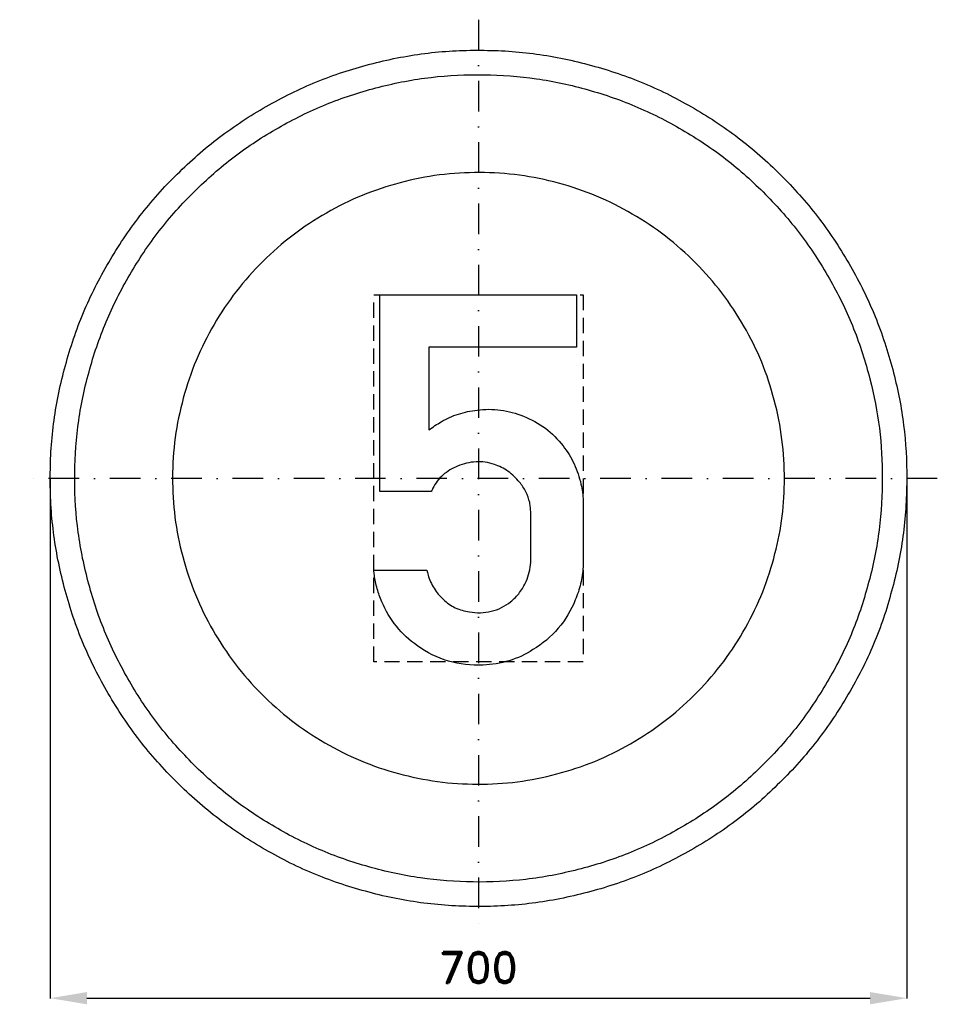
# Model space of a CAD drawing. Header units: millimetres. Extents: x -375 to 375, y -430 to 375.
import ezdxf

# ---------------------------------------------------------------- set-up
doc = ezdxf.new("R2010")
doc.units = ezdxf.units.MM
doc.header["$LTSCALE"] = 5
doc.linetypes.add('ČERCHOVANÁX2', pattern=[2, 1, -0.5, 0, -0.5])
doc.linetypes.add('ČÁRKOVANÁX2', pattern=[1.5, 1, -0.5])
doc.layers.add('Kóty', color=2, linetype='Continuous')
doc.layers.add('Značka', color=7, linetype='Continuous')
doc.styles.get("Standard").update_dxf_attribs({"font": 'romand.shx', "height": 25})
doc.dimstyles.get("Standard").update_dxf_attribs({"dimtxt": 25, "dimasz": 30, "dimexe": 0.18, "dimexo": 0.0625, "dimgap": 12.5, "dimtad": 1, "dimdec": 0, "dimzin": 0, "dimdsep": 46, "dimtxsty": 'Standard', "dimcen": 0.09, "dimadec": 0, "dimazin": 0, "dimtfac": 1, "dimtdec": 0, "dimtofl": 0, "dimtmove": 0, "dimatfit": 3, "dimfxl": 1, "dimtolj": 1, "dimtzin": 0, "dimarcsym": 0})

# ---------------------------------------------------------------- blocks, each defined once
blk = doc.blocks.new('*D2')
at = {"layer": 'Defpoints', "color": 0, "transparency": 16777216}
for p in [(-350.03, 0), (350, 0), (350, -425.03)]:
    blk.add_point(p, dxfattribs=at)
at = {"layer": 'Kóty', "color": 0, "lineweight": -2, "transparency": 16777216}
for p, q in [((-350.03, -0.06), (-350.03, -425.21)), ((350, -0.06), (350, -425.21)), ((-320.03, -425.03), (320, -425.03))]:
    blk.add_line(p, q, dxfattribs=at)
at = {"layer": 'Kóty', "color": 0, "transparency": 16777216}
for points in [[(-320.03, -420.03), (-320.03, -430.03), (-350.03, -425.03)], [(320, -420.03), (320, -430.03), (350, -425.03)]]:
    blk.add_solid(points, dxfattribs=at)
at = {"layer": 'Kóty', "color": 0, "transparency": 16777216, "insert": (-0.01, -400.03), "char_height": 25, "attachment_point": 5}
blk.add_mtext('\\A1;700', dxfattribs=at)

msp = doc.modelspace()

# ---------------------------------------------------------------- linework, layer by layer
at = {"layer": 'Značka', "color": 6, "linetype": 'ČERCHOVANÁX2', "lineweight": 25, "ltscale": 5}
for p, q in [((0, 375), (0, -375)), ((375, 0), (-375, 0))]:
    msp.add_line(p, q, dxfattribs=at)
at = {"layer": 'Značka', "color": 5}
for points in [[(349.9995, 0, -0.00162509), (349.9915, -2.29), (349.9695, -4.58, -0.0321679), (346.4855, -50.21, -0.0357213), (336.8585, -95, -0.0366683), (321.8265, -138.26, -0.0347584), (300.7915, -178.95, -0.0340531), (274.9615, -216.77, -0.0344455), (244.2265, -250.71, -0.03455), (209.5105, -280.56, -0.0344404), (171.0165, -305.37, -0.0344089), (129.7485, -325.22, -0.0344375), (86.1535, -339.23, -0.0344247), (41.1555, -347.72, -0.0344235), (-4.5815, -349.97, -0.0344187), (-50.2445, -346.53, -0.0344068), (-95.0045, -336.86, -0.0344078), (-138.2205, -321.72, -0.0344215), (-178.9535, -300.79, -0.0344121), (-216.7765, -274.98, -0.0344162), (-250.7065, -244.23, -0.0344102), (-280.5603, -209.5, -0.03441), (-305.3741, -171.02, -0.0344148), (-325.224, -129.75, -0.0344146), (-339.2313, -86.15, -0.034419), (-347.7244, -41.16, -0.0344155), (-349.9705, 4.58, -0.0344177), (-346.5279, 50.24, -0.034417), (-336.8598, 95, -0.0344217), (-321.7161, 138.22, -0.0344258), (-300.7927, 178.95, -0.0344196), (-274.98, 216.78, -0.0344133), (-244.2275, 250.71, -0.0344027), (-209.5045, 280.56, -0.0344209), (-171.0175, 305.37, -0.0344083), (-129.7515, 325.22, -0.0344166), (-86.1545, 339.23, -0.0344221), (-41.1565, 347.72, -0.0344238), (4.5805, 349.97, -0.0344187), (50.2435, 346.53, -0.0344057), (95.0035, 336.86, -0.0344279), (138.2195, 321.71, -0.034446), (178.9525, 300.79, -0.0344299), (216.7745, 274.98, -0.034407), (250.7055, 244.23, -0.0343957), (280.5655, 209.5, -0.034484), (305.3735, 171.02, -0.0344124), (325.2025, 129.76, -0.0340792), (339.2305, 86.15, -0.032792), (347.5085, 43.38, -0.0342646), (349.9995, 0)], [(-42.328, -75.187), (-41.801, -77.112, 0.00735173), (-41.234, -79.031, 0.0613257), (-36.328, -89.918, 0.0760496), (-28.703, -99.062, 0.0812459), (-18.97, -105.738, 0.07403), (-7.484, -109.187, 0.10254), (10.461, -108.647, 0.116975), (26.266, -100.844, 0.0723163), (33.639, -93.378, 0.0588109), (38.859, -84.219, 0.0438566), (41.507, -76.629, 0.050817), (42.672, -68.75, 0.010898), (42.75, -66.627), (42.766, -64.5), (42.766, -28.125, 0.00854868), (42.44, -23.892, 0.0259601), (41.828, -19.719, 0.068289), (38.692, -11.004, 0.0540408), (33.453, -3.156, 0.0692624), (24.232, 5.689, 0.0805495), (12.953, 11.375, 0.0978143), (-2.031, 13.5, 0.0911378), (-17.047, 9.938, 0.0854743), (-29.017, 2.71, 0.10368), (-37.297, -8.062, 0.00951319), (-37.954, -9.383, 0.00316587), (-38.578, -10.719), (-80.703, -10.719), (-80.703, 150), (80.016, 150), (80.016, 107.219), (-40.547, 107.219), (-40.547, 39.719, -0.00507241), (-35.597, 43.087, -0.0152283), (-30.516, 46.25, -0.051733), (-16.377, 52.551, -0.0527105), (-1.172, 55.813, -0.0657961), (18.091, 55.792, -0.0655563), (36.734, 50.781, -0.0693694), (54.636, 40.912, -0.0713572), (69.078, 26.531, -0.0596448), (78.178, 11.751, -0.0537958), (83.734, -4.687, -0.024802), (85.038, -11.386, -0.0337621), (85.547, -18.156), (85.551, -19.062), (85.547, -19.969), (85.547, -68.125), (85.5, -70.266), (85.422, -72.406, -0.0453249), (83.495, -86.119, -0.0436731), (79.141, -99.375, -0.0808702), (65.157, -122.584, -0.0845322), (44.484, -140.062, -0.0698137), (24.978, -149.132, -0.0667845), (3.703, -152.625, -0.0846265), (-24.528, -149.357, -0.0887286), (-49.984, -136.812, -0.0741896), (-67.084, -120.939, -0.0709624), (-78.922, -100.937, -0.035763), (-82.805, -90.213, -0.0371763), (-85.078, -79.094, -0.00492419), (-85.325, -77.142, -0.00164119), (-85.547, -75.187), (-42.328, -75.187)]]:
    msp.add_lwpolyline(points, format="xyb", dxfattribs=at)
at = {"layer": 'Značka', "color": 1}
for points in [[(329.9995, 0, -0.00163877), (329.9925, -2.16), (329.9715, -4.32, -0.032167), (326.6865, -47.34, -0.0357252), (317.6095, -89.58, -0.0366653), (303.4365, -130.36, -0.0347514), (283.6035, -168.73, -0.0340415), (259.2495, -204.39, -0.0344421), (230.2705, -236.38, -0.034571), (197.5385, -264.53, -0.0344301), (161.2445, -287.92, -0.0343738), (122.3345, -306.64, -0.0344109), (81.2305, -319.85, -0.0344178), (38.8045, -327.85, -0.0344261), (-4.3205, -329.97, -0.0344399), (-47.3735, -326.73, -0.0344106), (-89.5755, -317.61, -0.0344272), (-130.3225, -303.33, -0.0344047), (-168.7275, -283.6, -0.0344121), (-204.3895, -259.27, -0.0344081), (-236.3805, -230.27, -0.0344088), (-264.5283, -197.53, -0.0344122), (-287.9242, -161.25, -0.034422), (-306.6398, -122.34, -0.0344109), (-319.8467, -81.23, -0.0344219), (-327.8544, -38.8, -0.034418), (-329.9722, 4.32, -0.0344165), (-326.7263, 47.37, -0.0344179), (-317.6107, 89.58, -0.0344204), (-303.3324, 130.32, -0.0344146), (-283.6046, 168.73, -0.0344231), (-259.2669, 204.39, -0.0344241), (-230.2715, 236.38, -0.0344207), (-197.5325, 264.53, -0.0344091), (-161.2455, 287.92, -0.0344124), (-122.3375, 306.64, -0.0343889), (-81.2315, 319.85, -0.0343931), (-38.8045, 327.85, -0.0344038), (4.3195, 329.97, -0.03444), (47.3725, 326.73, -0.0344097), (89.5745, 317.61, -0.0343844), (130.3215, 303.33, -0.0344098), (168.7265, 283.6, -0.0343938), (204.3865, 259.27, -0.0343986), (236.3795, 230.27, -0.0344237), (264.5325, 197.53, -0.034483), (287.9235, 161.25, -0.0344081), (306.6195, 122.35, -0.0340739), (319.8455, 81.23, -0.0327897), (327.6505, 40.91, -0.0342643), (329.9995, 0)], [(249.9995, 0), (249.9945, 1.64), (249.9785, 3.27, 0.0321684), (247.4895, 35.86, 0.0357278), (240.6135, 67.86, 0.0366683), (229.8755, 98.76, 0.0347407), (214.8515, 127.82, 0.034042), (196.4005, 154.84, 0.0344426), (174.4475, 179.08, 0.0345764), (149.6505, 200.4, 0.0344207), (122.1545, 218.12, 0.0343899), (92.6775, 232.3, 0.0344621), (61.5375, 242.31, 0.0344372), (29.3965, 248.37, 0.0344107), (-3.2725, 249.98, 0.03444), (-35.8895, 247.52, 0.0344026), (-67.8605, 240.61, 0.0344237), (-98.7285, 229.8, 0.0344442), (-127.8235, 214.85, 0.0344125), (-154.8405, 196.41, 0.0344064), (-179.0755, 174.45, 0.0344184), (-200.4005, 149.65, 0.0344238), (-218.1245, 122.16, 0.0344228), (-232.3035, 92.68, 0.0344077), (-242.3085, 61.54, 0.0344155), (-248.3745, 29.4, 0.0344161), (-249.9795, -3.27, 0.0344188), (-247.5205, -35.89, 0.0344102), (-240.6145, -67.86, 0.0344218), (-229.7975, -98.73, 0.0344081), (-214.8525, -127.82, 0.0344222), (-196.4145, -154.84, 0.0344446), (-174.4485, -179.08, 0.034454), (-149.6465, -200.4, 0.0344427), (-122.1555, -218.12, 0.034435), (-92.6795, -232.3, 0.0344332), (-61.5385, -242.31, 0.0344343), (-29.3975, -248.37, 0.034411), (3.2715, -249.98, 0.0344399), (35.8885, -247.52, 0.0344018), (67.8595, -240.61, 0.0344236), (98.7285, -229.8, 0.0343961), (127.8225, -214.85, 0.0343879), (154.8385, -196.42, 0.0344015), (179.0755, -174.45, 0.0344192), (200.4035, -149.64, 0.0344679), (218.1235, -122.16, 0.0344181), (232.2875, -92.69, 0.0340873), (242.3075, -61.54, 0.0327857), (248.2205, -30.99, 0.0342604), (249.9995, 0)]]:
    msp.add_lwpolyline(points, format="xyb", dxfattribs=at)
at = {"layer": 'Značka', "color": 6, "linetype": 'ČÁRKOVANÁX2', "ltscale": 2.5}
msp.add_lwpolyline([(-85.547, -150), (-85.547, 150), (85.547, 150), (85.547, -150), (-85.547, -150)], dxfattribs=at)

# ---------------------------------------------------------------- dimensions: what is measured, and where the dimension line sits
at = {"layer": 'Kóty'}
dim = msp.add_linear_dim(base=(349.9995, -425.0286), p1=(-350.0294, 0), p2=(349.9995, 0), dimstyle='Standard', dxfattribs=at)
dim.commit()
dim.dimension.update_dxf_attribs({"geometry": '*D2', "text_midpoint": (-0.015, -400.0286)})

doc.saveas('drawing.dxf')
